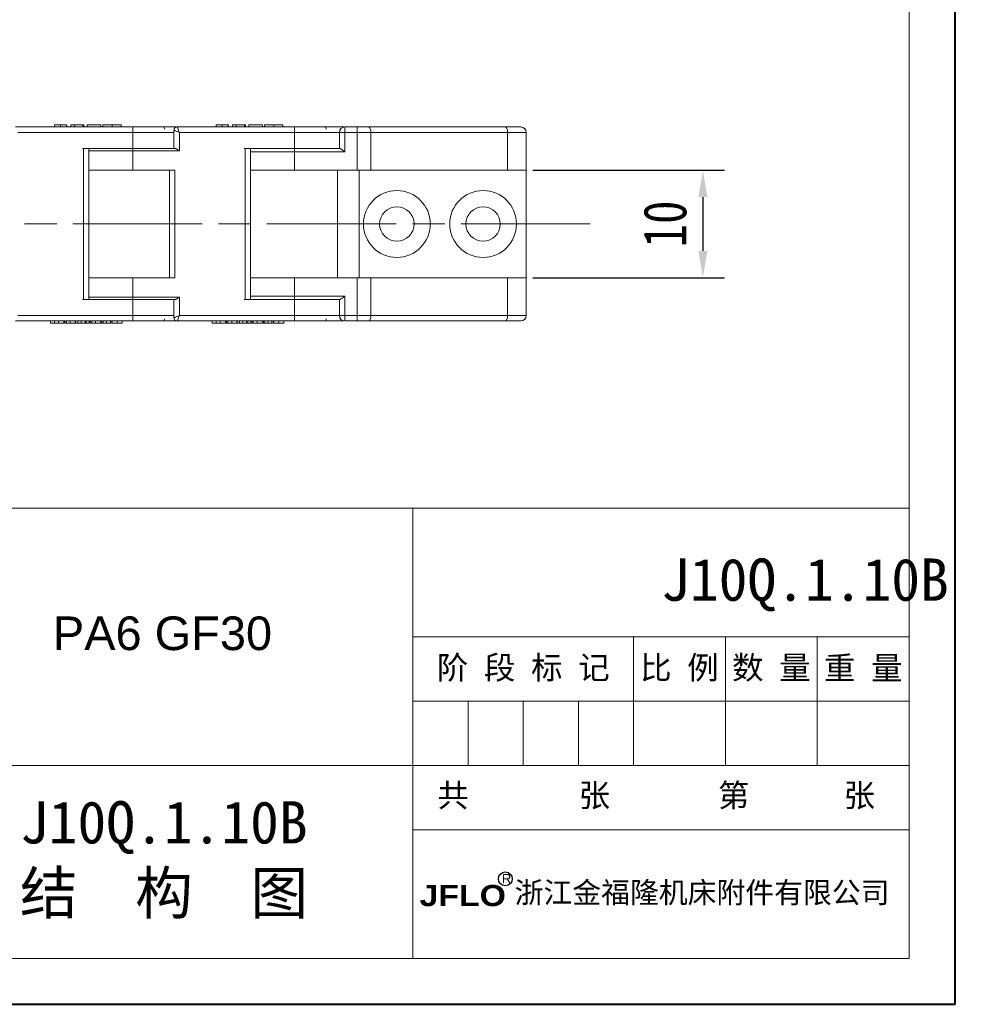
# Model space of a CAD drawing. Header units: millimetres. Extents: x 2698 to 3057, y -367 to -114.
# Tile 19 of 63: x 2970 to 3057, y -367 to -276. Entities that reach past the tile are written whole.
import ezdxf

# ---------------------------------------------------------------- set-up
doc = ezdxf.new("R2010")
doc.units = ezdxf.units.MM
for name, pattern in [('ACAD_ISO08W100', [36, 24, -3, 6, -3]), ('CENTER', [0.6, 0.375, -0.075, 0.075, -0.075]), ('CENTER2', [28.575, 19.05, -3.175, 3.175, -3.175])]:
    doc.linetypes.add(name, pattern=pattern)
for name, color, linetype, lineweight in [('中心线', 1, 'CENTER', 25), ('标注', 1, 'Continuous', 13), ('标注线', 7, 'Continuous', 15)]:
    doc.layers.add(name, color=color, linetype=linetype, lineweight=lineweight)
doc.styles.get("Standard").update_dxf_attribs({"font": '仿宋_GB2312.ttf', "width": 0.8})
doc.styles.add('样式 6', font='仿宋_GB2312.ttf')
doc.dimstyles.new('副本ISO-10', dxfattribs={"dimtxt": 4, "dimasz": 2.5, "dimexe": 2, "dimexo": 0.625, "dimgap": 1.5, "dimtad": 1, "dimdsep": 46, "dimtxsty": 'Standard', "dimcen": 2.5, "dimadec": 0, "dimazin": 0, "dimtfac": 1, "dimtmove": 0, "dimatfit": 3, "dimfxl": 0, "dimarcsym": 0})

# ---------------------------------------------------------------- blocks, each defined once
blk = doc.blocks.new('*D71')
at = {"color": 0, "lineweight": -2}
for p, q in [((3017.178, -290.077), (3034.948, -290.077)), ((3032.948, -292.577), (3032.948, -297.577)), ((3017.178, -300.077), (3034.948, -300.077))]:
    blk.add_line(p, q, dxfattribs=at)
at = {"color": 0, "lineweight": 9}
for points in [[(3032.531, -292.577), (3033.364, -292.577), (3032.948, -290.077)], [(3032.531, -297.577), (3033.364, -297.577), (3032.948, -300.077)]]:
    blk.add_solid(points, dxfattribs=at)
at = {"layer": 'Defpoints', "color": 0, "lineweight": 9}
for p in [(3016.553, -290.077), (3016.553, -300.077), (3032.948, -300.077)]:
    blk.add_point(p, dxfattribs=at)
at = {"color": 0, "lineweight": 9, "insert": (3029.448, -295.077), "char_height": 4, "attachment_point": 5, "rotation": 90}
blk.add_mtext('10', dxfattribs=at)

msp = doc.modelspace()

# ---------------------------------------------------------------- linework, layer by layer
at = {"color": 7, "lineweight": 40}
for p, q in [((3056.356, -367.487), (3056.356, -114.229)), ((2698.215, -367.487), (3056.356, -367.487))]:
    msp.add_line(p, q, dxfattribs=at)
at = {"color": 7, "lineweight": 13}
for p, q in [((3052.093, -363.223), (3052.093, -118.493)), ((2861.071, -321.44), (3052.093, -321.44)), ((2898.604, -363.223), (3052.093, -363.223))]:
    msp.add_line(p, q, dxfattribs=at)
at = {"color": 7, "linetype": 'Continuous', "lineweight": 15}
for p, q in [((2972.767, -285.877), (2972.767, -286.077)), ((2973.323, -285.877), (2973.323, -286.077)), ((2973.882, -285.877), (2973.882, -286.077)), ((2973.921, -285.877), (2973.921, -286.077)), ((2974.29, -285.877), (2974.29, -286.077)), ((2974.636, -285.877), (2974.29, -285.877)), ((2974.636, -285.877), (2974.636, -286.077)), ((2975.398, -285.877), (2974.636, -285.877)), ((2975.398, -285.877), (2975.398, -286.077)), ((2975.513, -285.877), (2975.398, -285.877)), ((2975.513, -285.877), (2975.513, -286.077)), ((2975.813, -285.877), (2975.813, -286.077)), ((2977.082, -285.877), (2975.813, -285.877)), ((2977.082, -285.877), (2977.082, -286.077)), ((2977.267, -285.877), (2977.267, -286.077)), ((2978.123, -285.877), (2978.123, -286.077)), ((2978.975, -286.077), (2978.975, -285.877)), ((2987.767, -285.877), (2987.767, -286.077)), ((2988.323, -285.877), (2988.323, -286.077)), ((2988.882, -285.877), (2988.882, -286.077)), ((2988.921, -285.877), (2988.921, -286.077)), ((2989.29, -285.877), (2989.29, -286.077)), ((2989.636, -285.877), (2989.29, -285.877)), ((2989.636, -285.877), (2989.636, -286.077)), ((2990.398, -285.877), (2989.636, -285.877)), ((2990.398, -285.877), (2990.398, -286.077)), ((2990.513, -285.877), (2990.398, -285.877)), ((2990.513, -285.877), (2990.513, -286.077)), ((2990.813, -285.877), (2990.813, -286.077)), ((2992.082, -285.877), (2990.813, -285.877)), ((2992.082, -285.877), (2992.082, -286.077)), ((2992.267, -285.877), (2992.267, -286.077)), ((2993.123, -285.877), (2993.123, -286.077)), ((2993.975, -286.077), (2993.975, -285.877)), ((2980.053, -286.077), (2969.165, -286.077)), ((2969.365, -286.577), (2980.053, -286.577)), ((2980.053, -286.077), (2980.053, -286.577)), ((2980.053, -286.577), (2980.053, -288.077)), ((2983.865, -286.577), (2980.053, -286.577)), ((2983.865, -286.377), (2983.865, -288.077)), ((2995.053, -286.077), (2984.165, -286.077)), ((2984.365, -286.577), (2995.053, -286.577)), ((2984.365, -288.277), (2984.365, -286.577)), ((2995.053, -286.077), (2995.053, -286.577)), ((2995.053, -286.577), (2995.053, -288.077)), ((2999.217, -286.577), (2995.053, -286.577)), ((2999.217, -286.577), (2999.217, -288.077)), ((2999.717, -286.577), (2999.217, -286.577)), ((2999.717, -286.077), (2999.717, -286.577)), ((2999.717, -286.077), (3000.876, -286.077)), ((2999.717, -286.577), (3000.876, -286.577)), ((2999.717, -288.377), (2999.717, -286.577)), ((3000.876, -286.577), (3000.876, -286.077)), ((3002.144, -286.577), (3000.876, -286.577)), ((3000.876, -286.577), (3000.876, -290.077)), ((3001.933, -286.077), (3014.61, -286.077)), ((3002.144, -290.077), (3002.144, -286.577)), ((3002.144, -286.577), (3014.821, -286.577)), ((3014.821, -286.577), (3014.821, -290.077)), ((3016.553, -286.577), (3014.821, -286.577)), ((3016.553, -290.077), (3016.553, -286.577)), ((2980.053, -288.077), (2975.476, -288.077)), ((2975.476, -288.077), (2975.476, -302.077)), ((2975.976, -302.077), (2975.976, -288.077)), ((2980.053, -288.277), (2975.976, -288.277)), ((2980.053, -288.277), (2980.053, -288.077)), ((2981.714, -288.077), (2980.053, -288.077)), ((2980.053, -290.077), (2980.053, -288.277)), ((2980.053, -288.277), (2984.365, -288.277)), ((2983.965, -288.077), (2981.714, -288.077)), ((2995.053, -288.077), (2990.476, -288.077)), ((2990.476, -288.077), (2990.476, -302.077)), ((2990.976, -302.077), (2990.976, -288.077)), ((2995.053, -288.377), (2990.976, -288.377)), ((2995.053, -288.077), (2995.053, -288.377)), ((2997.08, -288.077), (2995.053, -288.077)), ((2995.053, -290.077), (2995.053, -288.377)), ((2995.053, -288.377), (2999.717, -288.377)), ((2997.08, -288.077), (2999.258, -288.077)), ((2975.976, -290.077), (2980.053, -290.077)), ((2983.952, -290.077), (2980.053, -290.077)), ((2983.452, -290.077), (2983.452, -300.077)), ((2983.952, -300.077), (2983.952, -290.077)), ((2990.976, -290.077), (2995.053, -290.077)), ((2995.053, -290.077), (3000.876, -290.077)), ((2999.053, -290.077), (2999.053, -300.077)), ((3000.876, -290.077), (3002.144, -290.077)), ((3001.053, -300.077), (3001.053, -290.077)), ((3002.144, -290.077), (3014.821, -290.077)), ((3014.821, -290.077), (3016.553, -290.077)), ((3016.553, -300.077), (3016.553, -290.077)), ((2975.976, -300.077), (2980.053, -300.077)), ((2980.053, -301.877), (2980.053, -300.077)), ((2980.053, -300.077), (2983.952, -300.077)), ((2995.053, -300.077), (2990.976, -300.077)), ((2995.053, -301.777), (2995.053, -300.077)), ((3000.876, -300.077), (2995.053, -300.077)), ((3000.876, -300.077), (3000.876, -303.577)), ((3002.144, -300.077), (3000.876, -300.077)), ((3002.144, -303.577), (3002.144, -300.077)), ((3014.821, -300.077), (3002.144, -300.077)), ((3014.821, -300.077), (3014.821, -303.577)), ((3016.553, -300.077), (3014.821, -300.077)), ((3016.553, -303.577), (3016.553, -300.077)), ((2975.476, -302.077), (2980.053, -302.077)), ((2975.976, -301.877), (2980.053, -301.877)), ((2984.365, -301.877), (2980.053, -301.877)), ((2980.053, -301.877), (2980.053, -302.077)), ((2980.053, -302.077), (2980.053, -303.577)), ((2980.053, -302.077), (2981.714, -302.077)), ((2981.714, -302.077), (2983.965, -302.077)), ((2983.865, -302.077), (2983.865, -303.78)), ((2984.365, -303.577), (2984.365, -301.877)), ((2990.476, -302.077), (2995.053, -302.077)), ((2990.976, -301.777), (2995.053, -301.777)), ((2995.053, -302.077), (2995.053, -301.777)), ((2999.717, -301.777), (2995.053, -301.777)), ((2995.053, -302.077), (2995.053, -303.577)), ((2995.053, -302.077), (2997.08, -302.077)), ((2999.258, -302.077), (2997.08, -302.077)), ((2999.217, -302.077), (2999.217, -303.577)), ((2999.717, -303.577), (2999.717, -301.777)), ((2969.165, -304.077), (2980.053, -304.077)), ((2980.053, -303.577), (2969.365, -303.577)), ((2972.407, -304.277), (2972.407, -304.077)), ((2972.786, -304.277), (2972.786, -304.077)), ((2973.15, -304.077), (2973.15, -304.277)), ((2973.657, -304.277), (2973.657, -304.077)), ((2973.688, -304.277), (2973.688, -304.077)), ((2973.73, -304.277), (2973.73, -304.077)), ((2973.878, -304.277), (2973.878, -304.077)), ((2974.22, -304.277), (2974.22, -304.077)), ((2974.71, -304.077), (2974.71, -304.277)), ((2974.729, -304.277), (2974.729, -304.077)), ((2974.955, -304.277), (2974.955, -304.077)), ((2975.244, -304.277), (2975.244, -304.077)), ((2975.609, -304.277), (2975.609, -304.077)), ((2975.72, -304.277), (2975.72, -304.077)), ((2976.008, -304.277), (2976.008, -304.077)), ((2976.08, -304.277), (2976.08, -304.077)), ((2976.229, -304.277), (2976.229, -304.077)), ((2976.571, -304.277), (2976.571, -304.077)), ((2977.061, -304.077), (2977.061, -304.277)), ((2977.175, -304.277), (2977.175, -304.077)), ((2977.306, -304.277), (2977.306, -304.077)), ((2977.595, -304.277), (2977.595, -304.077)), ((2977.96, -304.277), (2977.96, -304.077)), ((2978.09, -304.277), (2978.09, -304.077)), ((2978.123, -304.277), (2978.123, -304.077)), ((2978.588, -304.277), (2978.588, -304.077)), ((2979.052, -304.277), (2979.052, -304.077)), ((2980.053, -303.577), (2980.053, -304.077)), ((2980.053, -303.577), (2983.865, -303.577)), ((2984.165, -304.077), (2995.053, -304.077)), ((2995.053, -303.577), (2984.365, -303.577)), ((2987.407, -304.277), (2987.407, -304.077)), ((2987.786, -304.277), (2987.786, -304.077)), ((2988.15, -304.077), (2988.15, -304.277)), ((2988.657, -304.277), (2988.657, -304.077)), ((2988.688, -304.277), (2988.688, -304.077)), ((2988.73, -304.277), (2988.73, -304.077)), ((2988.878, -304.277), (2988.878, -304.077)), ((2989.22, -304.277), (2989.22, -304.077)), ((2989.71, -304.077), (2989.71, -304.277)), ((2989.729, -304.277), (2989.729, -304.077)), ((2989.955, -304.277), (2989.955, -304.077)), ((2990.244, -304.277), (2990.244, -304.077)), ((2990.609, -304.277), (2990.609, -304.077)), ((2990.72, -304.277), (2990.72, -304.077)), ((2991.008, -304.277), (2991.008, -304.077)), ((2991.08, -304.277), (2991.08, -304.077)), ((2991.229, -304.277), (2991.229, -304.077)), ((2991.571, -304.277), (2991.571, -304.077)), ((2992.061, -304.077), (2992.061, -304.277)), ((2992.175, -304.277), (2992.175, -304.077)), ((2992.306, -304.277), (2992.306, -304.077)), ((2992.595, -304.277), (2992.595, -304.077)), ((2992.96, -304.277), (2992.96, -304.077)), ((2993.09, -304.277), (2993.09, -304.077)), ((2993.123, -304.277), (2993.123, -304.077)), ((2993.588, -304.277), (2993.588, -304.077)), ((2994.052, -304.277), (2994.052, -304.077)), ((2995.053, -303.577), (2995.053, -304.077)), ((2995.053, -303.577), (2999.217, -303.577)), ((2999.217, -303.577), (2999.717, -303.577)), ((2999.717, -303.577), (2999.717, -304.077)), ((3000.876, -303.577), (2999.717, -303.577)), ((3000.876, -304.077), (2999.717, -304.077)), ((3000.876, -304.077), (3000.876, -303.577)), ((3000.876, -303.577), (3002.144, -303.577)), ((3014.61, -304.077), (3001.933, -304.077)), ((3014.821, -303.577), (3002.144, -303.577)), ((3014.821, -303.577), (3016.553, -303.577)), ((2973.657, -304.277), (2973.15, -304.277)), ((2974.729, -304.277), (2974.955, -304.277)), ((2974.955, -304.277), (2975.244, -304.277)), ((2975.625, -304.277), (2975.72, -304.277)), ((2975.72, -304.277), (2976.008, -304.277)), ((2977.121, -304.277), (2977.175, -304.277)), ((2977.175, -304.277), (2977.306, -304.277)), ((2977.306, -304.277), (2977.595, -304.277)), ((2988.657, -304.277), (2988.15, -304.277)), ((2989.729, -304.277), (2989.955, -304.277)), ((2989.955, -304.277), (2990.244, -304.277)), ((2990.625, -304.277), (2990.72, -304.277)), ((2990.72, -304.277), (2991.008, -304.277)), ((2992.121, -304.277), (2992.175, -304.277)), ((2992.175, -304.277), (2992.306, -304.277)), ((2992.306, -304.277), (2992.595, -304.277))]:
    msp.add_line(p, q, dxfattribs=at)
at = {"color": 7, "lineweight": 15}
for p, q in [((3006.046, -363.223), (3006.046, -321.44)), ((3006.046, -333.378), (3052.093, -333.378)), ((3026.511, -345.316), (3026.511, -333.378)), ((3035.039, -345.316), (3035.039, -333.378)), ((3043.566, -345.316), (3043.566, -333.378)), ((3006.046, -339.347), (3052.093, -339.347)), ((3011.162, -345.316), (3011.162, -339.347)), ((3016.279, -345.316), (3016.279, -339.347)), ((3021.395, -345.316), (3021.395, -339.347)), ((2898.604, -345.316), (3000.077, -345.316)), ((3000.077, -345.316), (3052.093, -345.316)), ((3006.046, -351.285), (3052.093, -351.285))]:
    msp.add_line(p, q, dxfattribs=at)
at = {"color": 7, "linetype": 'Continuous', "lineweight": 15, "flags": 128}
for points in [[(3001.933, -286.077), (3001.974, -286.087), (3002.014, -286.115), (3002.05, -286.162), (3002.082, -286.224), (3002.109, -286.3), (3002.128, -286.386), (3002.14, -286.48), (3002.144, -286.577)], [(3014.61, -286.077), (3014.651, -286.087), (3014.69, -286.115), (3014.727, -286.162), (3014.759, -286.224), (3014.785, -286.3), (3014.805, -286.386), (3014.817, -286.48), (3014.821, -286.577)], [(3002.144, -303.577), (3002.14, -303.675), (3002.128, -303.769), (3002.109, -303.855), (3002.082, -303.931), (3002.05, -303.993), (3002.014, -304.039), (3001.974, -304.068), (3001.933, -304.077)], [(3014.61, -304.077), (3014.651, -304.068), (3014.69, -304.039), (3014.727, -303.993), (3014.759, -303.931), (3014.785, -303.855), (3014.805, -303.769), (3014.817, -303.675), (3014.821, -303.577)]]:
    msp.add_lwpolyline(points, dxfattribs=at)
at = {"color": 7, "linetype": 'Continuous', "lineweight": 15}
for centre, radius in [((3004.553, -295.077), 3.1), ((3012.553, -295.077), 3.1), ((3004.553, -295.077), 1.6), ((3012.553, -295.077), 1.6)]:
    msp.add_circle(centre, radius, dxfattribs=at)
for centre, radius, start, end in [((2982.803, -286.277), 0.2, 0, 90), ((2984.165, -286.377), 0.3, 90, 180), ((2997.803, -286.277), 0.2, 0, 90), ((2999.717, -286.577), 0.5, 90, 180), ((3016.053, -286.577), 0.5, 0, 90), ((2982.803, -303.877), 0.2, 270, 0), ((2984.165, -303.777), 0.3, 180, 270), ((2997.803, -303.877), 0.2, 270, 0), ((2999.717, -303.577), 0.5, 180, 270), ((3016.053, -303.577), 0.5, 270, 0)]:
    msp.add_arc(centre, radius, start, end, dxfattribs=at)
for points, knots in [([(2973.323, -285.877), (2973.236, -285.877), (2973.099, -285.877), (2972.936, -285.877), (2972.831, -285.877), (2972.775, -285.877), (2972.77, -285.877), (2972.767, -285.877)], [0, 0, 0, 0, 0.275623, 0.438658, 0.601859, 0.808255, 1, 1, 1, 1]), ([(2973.882, -285.877), (2973.857, -285.877), (2973.807, -285.877), (2973.668, -285.877), (2973.501, -285.877), (2973.384, -285.877), (2973.323, -285.877)], [0, 0, 0, 0, 0.2526153, 0.5026073, 0.7395193, 1, 1, 1, 1]), ([(2978.123, -285.877), (2978.009, -285.877), (2977.81, -285.877), (2977.557, -285.877), (2977.388, -285.877), (2977.282, -285.877), (2977.272, -285.877), (2977.267, -285.877)], [0, 0, 0, 0, 0.24017, 0.421217, 0.602249, 0.783608, 1, 1, 1, 1]), ([(2978.975, -285.877), (2978.965, -285.877), (2978.95, -285.877), (2978.796, -285.877), (2978.596, -285.877), (2978.359, -285.877), (2978.198, -285.877), (2978.123, -285.877)], [0, 0, 0, 0, 0.285867, 0.472386, 0.659209, 0.841724, 1, 1, 1, 1]), ([(2988.323, -285.877), (2988.236, -285.877), (2988.099, -285.877), (2987.936, -285.877), (2987.831, -285.877), (2987.775, -285.877), (2987.77, -285.877), (2987.767, -285.877)], [0, 0, 0, 0, 0.275623, 0.438658, 0.601859, 0.808255, 1, 1, 1, 1]), ([(2988.882, -285.877), (2988.857, -285.877), (2988.807, -285.877), (2988.668, -285.877), (2988.501, -285.877), (2988.384, -285.877), (2988.323, -285.877)], [0, 0, 0, 0, 0.2526153, 0.5026073, 0.7395193, 1, 1, 1, 1]), ([(2993.123, -285.877), (2993.009, -285.877), (2992.81, -285.877), (2992.557, -285.877), (2992.388, -285.877), (2992.282, -285.877), (2992.272, -285.877), (2992.267, -285.877)], [0, 0, 0, 0, 0.24017, 0.421217, 0.602249, 0.783608, 1, 1, 1, 1]), ([(2993.975, -285.877), (2993.965, -285.877), (2993.95, -285.877), (2993.796, -285.877), (2993.596, -285.877), (2993.359, -285.877), (2993.198, -285.877), (2993.123, -285.877)], [0, 0, 0, 0, 0.285867, 0.472386, 0.659209, 0.841724, 1, 1, 1, 1]), ([(2984.057, -286.077), (2983.911, -286.077), (2983.433, -286.077), (2982.472, -286.077), (2981.267, -286.077), (2980.45, -286.077), (2980.053, -286.077)], [0, 0, 0, 0, 0.132893, 0.435452, 0.725934, 1, 1, 1, 1]), ([(2984.365, -286.577), (2984.324, -286.561), (2984.248, -286.531), (2984.125, -286.483), (2984.023, -286.44), (2983.945, -286.41), (2983.898, -286.391), (2983.87, -286.38), (2983.866, -286.378), (2983.865, -286.377)], [0, 0, 0, 0, 0.160221, 0.298967, 0.511509, 0.64075, 0.764869, 0.884415, 1, 1, 1, 1]), ([(2984.165, -286.077), (2984.165, -286.079), (2984.167, -286.083), (2984.178, -286.111), (2984.197, -286.157), (2984.228, -286.236), (2984.27, -286.338), (2984.319, -286.461), (2984.349, -286.537), (2984.365, -286.577)], [0, 0, 0, 0, 0.11557, 0.23511, 0.359234, 0.48849, 0.700997, 0.839753, 1, 1, 1, 1]), ([(2999.618, -286.077), (2999.293, -286.077), (2998.639, -286.077), (2997.475, -286.077), (2996.267, -286.077), (2995.45, -286.077), (2995.053, -286.077)], [0, 0, 0, 0, 0.256875, 0.516173, 0.765121, 1, 1, 1, 1]), ([(3001.553, -286.077), (3001.529, -286.077), (3001.478, -286.077), (3001.257, -286.077), (3001.017, -286.077), (3000.975, -286.077)], [0, 0, 0, 0, 0.438104, 0.90245, 1, 1, 1, 1]), ([(3014.61, -286.077), (3014.812, -286.077), (3015.224, -286.077), (3015.688, -286.077), (3015.996, -286.077), (3016.034, -286.077), (3016.053, -286.077)], [0, 0, 0, 0, 0.244904, 0.5, 0.755096, 1, 1, 1, 1]), ([(2975.377, -288.077), (2975.685, -288.077), (2976.338, -288.077), (2977.519, -288.077), (2978.783, -288.077), (2979.638, -288.077), (2980.053, -288.077)], [0, 0, 0, 0, 0.238363, 0.50412, 0.75927, 1, 1, 1, 1]), ([(2983.965, -288.077), (2983.987, -288.081), (2984.04, -288.089), (2984.159, -288.15), (2984.273, -288.219), (2984.347, -288.266), (2984.363, -288.277), (2984.365, -288.277)], [0, 0, 0, 0, 0.199298, 0.482687, 0.884346, 0.991219, 1, 1, 1, 1]), ([(2990.377, -288.077), (2990.703, -288.077), (2991.367, -288.077), (2992.556, -288.077), (2993.802, -288.077), (2994.644, -288.077), (2995.053, -288.077)], [0, 0, 0, 0, 0.251404, 0.512611, 0.763392, 1, 1, 1, 1]), ([(2999.258, -288.077), (2999.276, -288.081), (2999.317, -288.089), (2999.421, -288.154), (2999.557, -288.253), (2999.663, -288.336), (2999.715, -288.376), (2999.717, -288.377)], [0, 0, 0, 0, 0.173896, 0.392844, 0.699764, 0.993238, 1, 1, 1, 1]), ([(2975.377, -302.077), (2975.685, -302.077), (2976.338, -302.077), (2977.519, -302.077), (2978.783, -302.077), (2979.638, -302.077), (2980.053, -302.077)], [0, 0, 0, 0, 0.238363, 0.50412, 0.75927, 1, 1, 1, 1]), ([(2983.965, -302.077), (2983.987, -302.074), (2984.04, -302.066), (2984.159, -302.005), (2984.273, -301.936), (2984.347, -301.889), (2984.363, -301.878), (2984.365, -301.877)], [0, 0, 0, 0, 0.199298, 0.482687, 0.884346, 0.991219, 1, 1, 1, 1]), ([(2995.053, -302.077), (2994.644, -302.077), (2993.802, -302.077), (2992.556, -302.077), (2991.367, -302.077), (2990.703, -302.077), (2990.377, -302.077)], [0, 0, 0, 0, 0.236608, 0.487389, 0.748596, 1, 1, 1, 1]), ([(2999.258, -302.077), (2999.276, -302.074), (2999.317, -302.065), (2999.421, -302), (2999.557, -301.901), (2999.663, -301.819), (2999.715, -301.778), (2999.717, -301.777)], [0, 0, 0, 0, 0.173896, 0.392844, 0.699764, 0.993238, 1, 1, 1, 1]), ([(2980.053, -304.077), (2980.45, -304.077), (2981.267, -304.077), (2982.472, -304.077), (2983.433, -304.077), (2983.911, -304.077), (2984.057, -304.077)], [0, 0, 0, 0, 0.274066, 0.564548, 0.867107, 1, 1, 1, 1]), ([(2983.865, -303.777), (2983.866, -303.777), (2983.87, -303.775), (2983.898, -303.764), (2983.945, -303.745), (2984.023, -303.714), (2984.125, -303.672), (2984.248, -303.623), (2984.324, -303.593), (2984.365, -303.577)], [0, 0, 0, 0, 0.11557, 0.23511, 0.359234, 0.48849, 0.700997, 0.839753, 1, 1, 1, 1]), ([(2984.365, -303.577), (2984.349, -303.618), (2984.319, -303.693), (2984.27, -303.816), (2984.228, -303.919), (2984.197, -303.997), (2984.178, -304.044), (2984.167, -304.072), (2984.165, -304.076), (2984.165, -304.077)], [0, 0, 0, 0, 0.1602207, 0.2989673, 0.5115092, 0.6407499, 0.764869, 0.8844146, 1, 1, 1, 1]), ([(2995.053, -304.077), (2995.45, -304.077), (2996.267, -304.077), (2997.475, -304.077), (2998.639, -304.077), (2999.293, -304.077), (2999.618, -304.077)], [0, 0, 0, 0, 0.234879, 0.4838271, 0.743125, 1, 1, 1, 1]), ([(3000.975, -304.077), (3001.017, -304.077), (3001.257, -304.077), (3001.478, -304.077), (3001.529, -304.077), (3001.553, -304.077)], [0, 0, 0, 0, 0.09755, 0.561896, 1, 1, 1, 1]), ([(3016.053, -304.077), (3016.034, -304.077), (3015.996, -304.077), (3015.688, -304.077), (3015.224, -304.077), (3014.812, -304.077), (3014.61, -304.077)], [0, 0, 0, 0, 0.244904, 0.5, 0.755096, 1, 1, 1, 1]), ([(2972.407, -304.277), (2972.414, -304.277), (2972.428, -304.277), (2972.517, -304.277), (2972.644, -304.277), (2972.739, -304.277), (2972.786, -304.277)], [0, 0, 0, 0, 0.273543, 0.538525, 0.771893, 1, 1, 1, 1]), ([(2972.786, -304.277), (2972.803, -304.277), (2972.836, -304.277), (2972.903, -304.277), (2972.98, -304.277), (2973.068, -304.277), (2973.122, -304.277), (2973.15, -304.277)], [0, 0, 0, 0, 0.137451, 0.275017, 0.549913, 0.774954, 1, 1, 1, 1]), ([(2973.73, -304.277), (2973.731, -304.277), (2973.734, -304.277), (2973.766, -304.277), (2973.817, -304.277), (2973.866, -304.277), (2973.878, -304.277)], [0, 0, 0, 0, 0.315332, 0.60954, 0.905311, 1, 1, 1, 1]), ([(2973.878, -304.277), (2973.895, -304.277), (2973.93, -304.277), (2973.993, -304.277), (2974.062, -304.277), (2974.124, -304.277), (2974.177, -304.277), (2974.205, -304.277), (2974.22, -304.277)], [0, 0, 0, 0, 0.198198, 0.402912, 0.587132, 0.777233, 0.888271, 1, 1, 1, 1]), ([(2974.22, -304.277), (2974.276, -304.277), (2974.38, -304.277), (2974.512, -304.277), (2974.617, -304.277), (2974.677, -304.277), (2974.706, -304.277), (2974.709, -304.277), (2974.71, -304.277)], [0, 0, 0, 0, 0.163542, 0.300556, 0.437178, 0.616694, 0.806563, 1, 1, 1, 1]), ([(2974.314, -304.277), (2974.349, -304.277), (2974.443, -304.277), (2974.526, -304.277), (2974.538, -304.277), (2974.544, -304.277)], [0, 0, 0, 0, 0.2089613, 0.5696456, 1, 1, 1, 1]), ([(2975.244, -304.277), (2975.286, -304.277), (2975.36, -304.277), (2975.486, -304.277), (2975.568, -304.277), (2975.609, -304.277)], [0, 0, 0, 0, 0.394361, 0.694301, 1, 1, 1, 1]), ([(2976.08, -304.277), (2976.082, -304.277), (2976.085, -304.277), (2976.117, -304.277), (2976.168, -304.277), (2976.217, -304.277), (2976.229, -304.277)], [0, 0, 0, 0, 0.315332, 0.60954, 0.905311, 1, 1, 1, 1]), ([(2976.229, -304.277), (2976.246, -304.277), (2976.281, -304.277), (2976.344, -304.277), (2976.413, -304.277), (2976.475, -304.277), (2976.528, -304.277), (2976.556, -304.277), (2976.571, -304.277)], [0, 0, 0, 0, 0.198198, 0.402912, 0.587132, 0.777233, 0.888271, 1, 1, 1, 1]), ([(2976.571, -304.277), (2976.627, -304.277), (2976.731, -304.277), (2976.863, -304.277), (2976.968, -304.277), (2977.052, -304.277), (2977.057, -304.277), (2977.061, -304.277)], [0, 0, 0, 0, 0.163658, 0.3007696, 0.4374879, 0.6171314, 1, 1, 1, 1]), ([(2977.595, -304.277), (2977.637, -304.277), (2977.711, -304.277), (2977.837, -304.277), (2977.919, -304.277), (2977.96, -304.277)], [0, 0, 0, 0, 0.394361, 0.694301, 1, 1, 1, 1]), ([(2977.929, -304.277), (2977.951, -304.277), (2977.979, -304.277), (2978.038, -304.277), (2978.05, -304.277)], [0, 0, 0, 0, 0.7967845, 1, 1, 1, 1]), ([(2978.123, -304.277), (2978.143, -304.277), (2978.184, -304.277), (2978.299, -304.277), (2978.439, -304.277), (2978.537, -304.277), (2978.588, -304.277)], [0, 0, 0, 0, 0.250131, 0.500424, 0.737579, 1, 1, 1, 1]), ([(2978.588, -304.277), (2978.656, -304.277), (2978.768, -304.277), (2978.903, -304.277), (2978.993, -304.277), (2979.044, -304.277), (2979.049, -304.277), (2979.052, -304.277)], [0, 0, 0, 0, 0.260797, 0.425867, 0.59129, 0.792805, 1, 1, 1, 1]), ([(2987.407, -304.277), (2987.414, -304.277), (2987.428, -304.277), (2987.517, -304.277), (2987.644, -304.277), (2987.739, -304.277), (2987.786, -304.277)], [0, 0, 0, 0, 0.273543, 0.538525, 0.771893, 1, 1, 1, 1]), ([(2987.786, -304.277), (2987.803, -304.277), (2987.836, -304.277), (2987.903, -304.277), (2987.98, -304.277), (2988.068, -304.277), (2988.122, -304.277), (2988.15, -304.277)], [0, 0, 0, 0, 0.137451, 0.275017, 0.549913, 0.774954, 1, 1, 1, 1]), ([(2988.73, -304.277), (2988.731, -304.277), (2988.734, -304.277), (2988.766, -304.277), (2988.817, -304.277), (2988.866, -304.277), (2988.878, -304.277)], [0, 0, 0, 0, 0.315332, 0.60954, 0.905311, 1, 1, 1, 1]), ([(2988.878, -304.277), (2988.895, -304.277), (2988.93, -304.277), (2988.993, -304.277), (2989.062, -304.277), (2989.124, -304.277), (2989.177, -304.277), (2989.205, -304.277), (2989.22, -304.277)], [0, 0, 0, 0, 0.198198, 0.402912, 0.587132, 0.777233, 0.888271, 1, 1, 1, 1]), ([(2989.22, -304.277), (2989.276, -304.277), (2989.38, -304.277), (2989.512, -304.277), (2989.617, -304.277), (2989.677, -304.277), (2989.706, -304.277), (2989.709, -304.277), (2989.71, -304.277)], [0, 0, 0, 0, 0.163542, 0.300556, 0.437178, 0.616694, 0.806563, 1, 1, 1, 1]), ([(2989.314, -304.277), (2989.349, -304.277), (2989.443, -304.277), (2989.526, -304.277), (2989.538, -304.277), (2989.544, -304.277)], [0, 0, 0, 0, 0.2089613, 0.5696456, 1, 1, 1, 1]), ([(2990.244, -304.277), (2990.286, -304.277), (2990.36, -304.277), (2990.486, -304.277), (2990.568, -304.277), (2990.609, -304.277)], [0, 0, 0, 0, 0.394361, 0.694301, 1, 1, 1, 1]), ([(2991.08, -304.277), (2991.082, -304.277), (2991.085, -304.277), (2991.117, -304.277), (2991.168, -304.277), (2991.217, -304.277), (2991.229, -304.277)], [0, 0, 0, 0, 0.315332, 0.60954, 0.905311, 1, 1, 1, 1]), ([(2991.229, -304.277), (2991.246, -304.277), (2991.281, -304.277), (2991.344, -304.277), (2991.413, -304.277), (2991.475, -304.277), (2991.528, -304.277), (2991.556, -304.277), (2991.571, -304.277)], [0, 0, 0, 0, 0.198198, 0.402912, 0.587132, 0.777233, 0.888271, 1, 1, 1, 1]), ([(2991.571, -304.277), (2991.627, -304.277), (2991.731, -304.277), (2991.863, -304.277), (2991.968, -304.277), (2992.052, -304.277), (2992.057, -304.277), (2992.061, -304.277)], [0, 0, 0, 0, 0.163658, 0.3007696, 0.4374879, 0.6171314, 1, 1, 1, 1]), ([(2992.595, -304.277), (2992.637, -304.277), (2992.711, -304.277), (2992.837, -304.277), (2992.919, -304.277), (2992.96, -304.277)], [0, 0, 0, 0, 0.394361, 0.694301, 1, 1, 1, 1]), ([(2992.929, -304.277), (2992.951, -304.277), (2992.979, -304.277), (2993.038, -304.277), (2993.05, -304.277)], [0, 0, 0, 0, 0.7967845, 1, 1, 1, 1]), ([(2993.123, -304.277), (2993.143, -304.277), (2993.184, -304.277), (2993.299, -304.277), (2993.439, -304.277), (2993.537, -304.277), (2993.588, -304.277)], [0, 0, 0, 0, 0.250131, 0.500424, 0.737579, 1, 1, 1, 1]), ([(2993.588, -304.277), (2993.656, -304.277), (2993.768, -304.277), (2993.903, -304.277), (2993.993, -304.277), (2994.044, -304.277), (2994.049, -304.277), (2994.052, -304.277)], [0, 0, 0, 0, 0.260797, 0.425867, 0.59129, 0.792805, 1, 1, 1, 1])]:
    msp.add_open_spline(points, degree=3, knots=knots, dxfattribs=at)
for points in [[(3000.876, -286.077), (3001.059, -286.077), (3001.424, -286.077), (3001.763, -286.077), (3001.933, -286.077)], [(3001.933, -304.077), (3001.763, -304.077), (3001.424, -304.077), (3001.059, -304.077), (3000.876, -304.077)]]:
    msp.add_open_spline(points, degree=3, dxfattribs=at)
at = {"layer": '中心线', "linetype": 'ACAD_ISO08W100', "lineweight": 13, "ltscale": 0.5}
msp.add_line((3022.491, -295.077), (2788.804, -295.077), dxfattribs=at)
at = {"layer": '标注', "color": 7, "lineweight": 30}
msp.add_circle((3014.616, -355.851), 0.642, dxfattribs=at)

# ---------------------------------------------------------------- texts
at = {"color": 7, "insert": (3029.076, -326.118), "char_height": 3.9248, "attachment_point": 1, "style": '样式 6'}
msp.add_mtext('J10Q.1.10B', dxfattribs=at)
at = {"attachment_point": 1, "style": '样式 6'}
for s, insert, char_height in [('{\\fArial|b0|i0|c0|p32;PA6 GF30\\f楷体_GB2312|b0|i0|c134|p49;  }', (2972.63, -331.499), 3.11882), ('{\\C7;J10Q.1.10B\\P}结  构  图', (2969.57, -348.637), 3.92482)]:
    msp.add_mtext(s, dxfattribs=dict(at, insert=insert, char_height=char_height))
at = {"color": 7, "linetype": 'CENTER2', "lineweight": 18, "char_height": 2.14081, "width": 23.12701, "attachment_point": 1, "style": '样式 6'}
for s, insert in [('{\\fSimSun|b0|i0|c134|p2;  共       张}', (3005.395, -347.024)), ('{\\fSimSun|b0|i0|c134|p2;  第      张}', (3031.441, -347.024))]:
    msp.add_mtext(s, dxfattribs=dict(at, insert=insert))
at = {"layer": '标注', "color": 7, "lineweight": 9, "attachment_point": 1, "style": '样式 6'}
for s, insert, char_height, width in [('{\\fArial|b0|i0|c0|p32;R}', (3014.288, -355.388), 0.87889, 0.62715), ('{\\fSimHei|b0|i0|c134|p2;浙江金福隆机床附件有限公司}', (3015.481, -356.135), 1.96181, 36.9556), ('{\\fArial Black|b0|i0|c0|p34;JFLO}', (3006.657, -356.413), 1.96181, 19.26526)]:
    msp.add_mtext(s, dxfattribs=dict(at, insert=insert, char_height=char_height, width=width))
at = {"layer": '标注线', "color": 7, "lineweight": 18, "char_height": 2.1408, "attachment_point": 5, "style": '样式 6'}
for s, insert, width in [('阶 段 标 记', (3016.279, -336.363), 20.46525), ('比 例', (3030.775, -336.363), 8.52719), ('数 量', (3039.302, -336.363), 8.52719), ('重 量', (3047.829, -336.363), 8.52719)]:
    msp.add_mtext(s, dxfattribs=dict(at, insert=insert, width=width))

# ---------------------------------------------------------------- dimensions: what is measured, and where the dimension line sits
at = {"color": 5, "lineweight": 9}
dim = msp.add_linear_dim(base=(3032.948, -300.077), p1=(3016.553, -290.077), p2=(3016.553, -300.077), angle=90, dimstyle='副本ISO-10', dxfattribs=at)
dim.commit()
dim.dimension.update_dxf_attribs({"geometry": '*D71', "text_midpoint": (3029.448, -295.077)})

doc.saveas('drawing.dxf')
